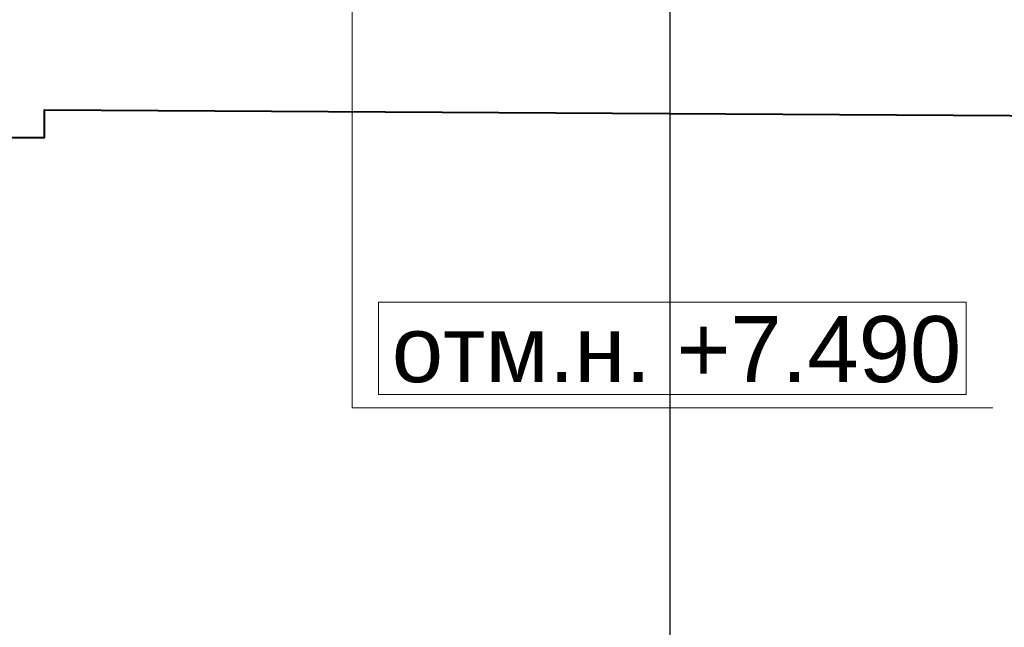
# Model space of a CAD drawing. Header units: millimetres. Extents: x -7161 to 110176, y -144197 to 47288.
# Tile 14 of 28: x 49887 to 53615, y -4531 to -2232. Entities that reach past the tile are written whole.
import ezdxf

# ---------------------------------------------------------------- set-up
doc = ezdxf.new("R2010")
doc.units = ezdxf.units.MM
doc.linetypes.add('ADSK_Линия сетки', pattern=[3125, 2500, -312.5, 0, -312.5])
for name, color, linetype, lineweight in [('S-GRID-____-OTLN', 1, 'Continuous', 9), ('Несущие стены', 10, 'Continuous', 40), ('Обмерные чертежи _09_02_2026_ 2 эт_dwg', 8, 'Continuous', 9), ('Оси', 7, 'Continuous', 9)]:
    doc.layers.add(name, color=color, linetype=linetype, lineweight=lineweight)
doc.styles.add('Arial', font='arial.ttf', dxfattribs={"height": 250})

# ---------------------------------------------------------------- blocks, each defined once
blk = doc.blocks.new('Обмерные чертежи _09_02_2026_ 2 эт_dwg_ось сокольники-2038352-Cхема демонтажа сборных ребристых плит перекрытия 2 этажа в осях _Г-Ж_1-3 и Г-Ж_10-12_')
at = {"layer": 'Оси', "color": 250, "lineweight": 30, "flags": 128}
blk.add_lwpolyline([(-455016.1, 84678), (-455016.1, 80156.6), (-455016.1, 63892), (-455016.1, 56540.4), (-455016.1, 51884.2), (-455016.1, 45174.3), (-455016.1, 43179.1), (-455016.1, 36624.4), (-455016.1, 36124.4)], dxfattribs=at)
blk = doc.blocks.new('Обмерные чертежи _09_02_2026_ 2 эт_dwg-2037874-Cхема демонтажа сборных ребристых плит перекрытия 2 этажа в осях _Г-Ж_1-3 и Г-Ж_10-12_')
at = {"lineweight": 9, "flags": 128}
blk.add_lwpolyline([(-687335.4, -135976), (-686475.1, -136836.4), (-686475.1, -148869.3), (-684050.1, -148869.3)], dxfattribs=at)
blk.add_lwpolyline([(-686375.1, -148819.3), (-684150.1, -148819.3), (-684150.1, -148469.3), (-686375.1, -148469.3)], close=True, dxfattribs=at)
at = {"layer": 'Несущие стены', "flags": 128}
blk.add_lwpolyline([(-697760.7, -145747.3), (-689880.8, -145747.3), (-689880.8, -145875.2), (-689760.8, -145875.2), (-689760.8, -146841.9), (-689866.4, -146841.9), (-689866.4, -147362), (-689723.9, -147362), (-689723.9, -147740.9), (-687775.8, -147740.9), (-687775.8, -147847.3), (-687640.4, -147847.3), (-687639.8, -147741.8), (-683554.5, -147766.3), (-683554.5, -147846.1), (-683423.2, -147846.1), (-683422.7, -147767), (-681437.6, -147779), (-681437.6, -147415.1), (-681303.3, -147415.1), (-681303.3, -146881.2), (-681443.9, -146881.2), (-681496.2, -139996.5)], dxfattribs=at)
blk.add_blockref('Обмерные чертежи _09_02_2026_ 2 эт_dwg_ось сокольники-2038352-Cхема демонтажа сборных ребристых плит перекрытия 2 этажа в осях _Г-Ж_1-3 и Г-Ж_10-12_', (-230256.8, -188905))
at = {"lineweight": 9, "insert": (-686325.1, -148522.4), "char_height": 250, "width": 2577.068, "attachment_point": 1, "line_spacing_factor": 0.941778, "style": 'Arial'}
blk.add_mtext('отм.н. +7.490', dxfattribs=at)

msp = doc.modelspace()

# ---------------------------------------------------------------- linework, layer by layer
at = {"layer": 'S-GRID-____-OTLN', "linetype": 'ADSK_Линия сетки'}
msp.add_line((52350, -5199.2), (52350, 47213), dxfattribs=at)

# ---------------------------------------------------------------- block references
at = {"layer": 'Обмерные чертежи _09_02_2026_ 2 эт_dwg', "color": 7}
msp.add_blockref('Обмерные чертежи _09_02_2026_ 2 эт_dwg-2037874-Cхема демонтажа сборных ребристых плит перекрытия 2 этажа в осях _Г-Ж_1-3 и Г-Ж_10-12_', (737620.8, 145168.8), dxfattribs=at)

doc.saveas('drawing.dxf')
